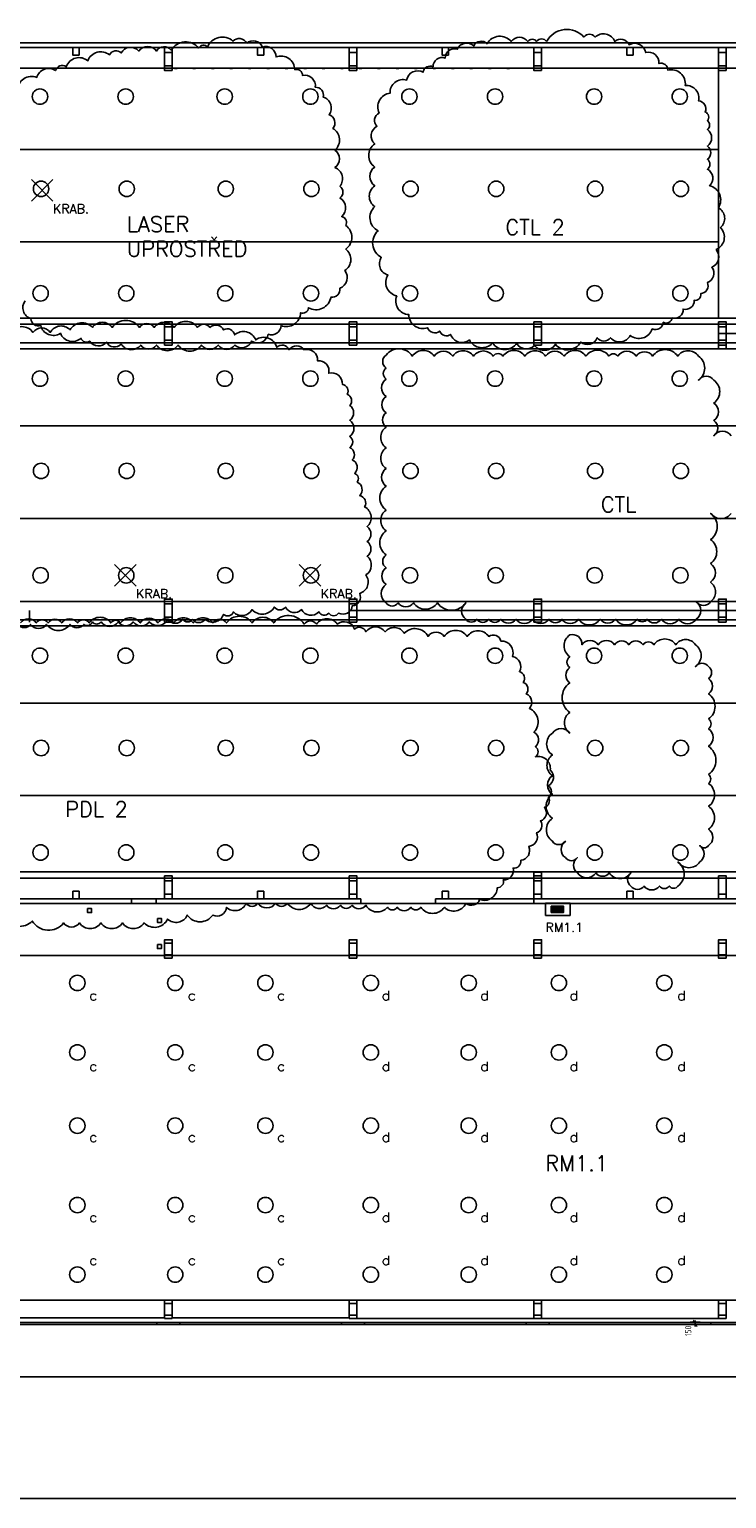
# Model space of a CAD drawing. Header units: millimetres. Extents: x -1190408159 to 361788912, y -2544212749 to 93633750.
# Tile 18 of 69: x 37670 to 82976, y 5324 to 100755. Entities that reach past the tile are written whole.
import ezdxf

# ---------------------------------------------------------------- set-up
doc = ezdxf.new("R2010")
doc.units = ezdxf.units.MM
doc.header["$PDSIZE"] = -1
doc.linetypes.add('DIVIDE', pattern=[31.75, 12.7, -6.35, 0, -6.35, 0, -6.35])
for name, color, linetype in [('4-ROZVADEC', 5, 'Continuous'), ('6-TEXT', 3, 'Continuous'), ('7-ČÍSLO-OBVODU', 3, 'Continuous'), ('A-SVĚTLA-1', 5, 'Continuous'), ('KCE_POHLED', 7, 'Continuous'), ('KOTY', 3, 'Continuous'), ('KÓTY', 7, 'Continuous'), ('LEGENDA', 3, 'Continuous'), ('NAD', 7, 'DIVIDE'), ('OA-TENKA', 7, 'Continuous'), ('OBVOD', 7, 'Continuous'), ('OTVORY', 1, 'Continuous'), ('PODLAHY', 130, 'Continuous'), ('SKELET', 6, 'Continuous'), ('STAVBA', 7, 'Continuous'), ('TECHNOLOGIE', 150, 'Continuous'), ('TEXT-OVLÁDÁNÍ', 3, 'Continuous')]:
    doc.layers.add(name, color=color, linetype=linetype)
doc.styles.add('ROMANS', font='romans.shx')
doc.styles.add('S_T_Y_L', font='geniso.shx', dxfattribs={"width": 0.8})
doc.dimstyles.new('1 - 200', dxfattribs={"dimscale": 3.2, "dimtxt": 125, "dimasz": 20, "dimexe": 100, "dimexo": 150, "dimgap": 50, "dimtad": 1, "dimdec": 0, "dimrnd": 5, "dimzin": 0, "dimdsep": 46, "dimtxsty": 'S_T_Y_L', "dimblk": 'S_T_Y_L', "dimcen": 90, "dimse1": 1, "dimse2": 1, "dimclrd": 256, "dimclre": 256, "dimclrt": 256, "dimadec": 0, "dimazin": 0, "dimtfac": 1, "dimtdec": 0, "dimtmove": 2, "dimatfit": 0, "dimldrblk": 'OPEN30', "dimfxl": 1, "dimtolj": 1, "dimlwd": -1, "dimarcsym": 0})

# ---------------------------------------------------------------- blocks, each defined once
blk = doc.blocks.new('S_T_Y_L')
at = {"color": 0}
for p, q in [((-2, -2), (0, 0)), ((0, 5), (0, -5))]:
    blk.add_line(p, q, dxfattribs=at)
blk = doc.blocks.new('*D1270')
at = {"layer": 'Defpoints', "color": 0, "linetype": 'ByBlock', "ltscale": 2, "transparency": 16777216}
for p in [(80936, 16774), (80936, 16624), (80936, 16624)]:
    blk.add_point(p, dxfattribs=at)
at = {"layer": 'KOTY', "linetype": 'ByBlock', "ltscale": 2, "transparency": 16777216}
for p, q in [((80936, 16838), (80936, 16902)), ((80936, 16774), (80936, 16624)), ((80936, 16560), (80936, 16496))]:
    blk.add_line(p, q, dxfattribs=at)
at = {"layer": 'KOTY', "linetype": 'ByBlock', "ltscale": 2, "transparency": 16777216, "xscale": 64, "yscale": 64, "zscale": 64}
for p, rotation in [((80936, 16774), 270), ((80936, 16624), 90)]:
    blk.add_blockref('S_T_Y_L', p, dxfattribs=dict(at, rotation=rotation))
at = {"layer": 'KOTY', "linetype": 'ByBlock', "ltscale": 2, "transparency": 16777216, "insert": (80477, 16216), "char_height": 400, "attachment_point": 5, "rotation": 90, "style": 'S_T_Y_L'}
blk.add_mtext('\\A1;150', dxfattribs=at)
blk = doc.blocks.new('_Open30')
at = {"color": 0, "linetype": 'ByBlock', "lineweight": -2}
for p, q in [((-1, 0.3), (0, 0)), ((0, 0), (-1, -0.3)), ((0, 0), (-1, 0))]:
    blk.add_line(p, q, dxfattribs=at)
blk = doc.blocks.new('A$C54DA26D3')
at = {"layer": '4-ROZVADEC'}
for p, q in [((386, 541), (1186, 541)), ((386, 479), (1186, 479)), ((386, 400), (1186, 400)), ((386, 331), (1186, 331)), ((386, 257), (1186, 257))]:
    blk.add_line(p, q, dxfattribs=at)
for points in [[(0, 0), (0, 800), (1600, 800), (1600, 0)], [(386, 200), (386, 600), (1186, 600), (1186, 200)]]:
    blk.add_lwpolyline(points, close=True, dxfattribs=at)

msp = doc.modelspace()

# ---------------------------------------------------------------- linework, layer by layer
at = {"color": 7, "linetype": 'ByBlock'}
for p, q in [((47100.4681, 98223.90055), (47270.4681, 98223.90055)), ((47100.4681, 98211.20055), (47100.4681, 98223.90055)), ((47100.4681, 98211.20055), (47163.4681, 98211.20055)), ((47207.4681, 98211.20055), (47270.4681, 98211.20055)), ((47270.4681, 98223.90055), (47270.4681, 98211.20055)), ((48300.4681, 98223.90055), (48470.4681, 98223.90055)), ((48300.4681, 98211.20055), (48300.4681, 98223.90055)), ((48300.4681, 98211.20055), (48363.4681, 98211.20055)), ((48407.4681, 98211.20055), (48470.4681, 98211.20055)), ((48470.4681, 98223.90055), (48470.4681, 98211.20055)), ((49500.4681, 98223.90055), (49670.4681, 98223.90055)), ((49500.4681, 98211.20055), (49500.4681, 98223.90055)), ((49500.4681, 98211.20055), (49563.4681, 98211.20055)), ((49607.4681, 98211.20055), (49670.4681, 98211.20055)), ((49670.4681, 98223.90055), (49670.4681, 98211.20055)), ((50700.4681, 98223.90055), (50870.4681, 98223.90055)), ((50700.4681, 98211.20055), (50700.4681, 98223.90055)), ((50700.4681, 98211.20055), (50763.4681, 98211.20055)), ((50807.4681, 98211.20055), (50870.4681, 98211.20055)), ((50870.4681, 98223.90055), (50870.4681, 98211.20055)), ((51900.4681, 98223.90055), (52070.4681, 98223.90055)), ((51900.4681, 98211.20055), (51900.4681, 98223.90055)), ((51900.4681, 98211.20055), (51963.4681, 98211.20055)), ((52007.4681, 98211.20055), (52070.4681, 98211.20055)), ((52070.4681, 98223.90055), (52070.4681, 98211.20055)), ((53100.4681, 98223.90055), (53270.4681, 98223.90055)), ((53100.4681, 98211.20055), (53100.4681, 98223.90055)), ((53100.4681, 98211.20055), (53163.4681, 98211.20055)), ((53207.4681, 98211.20055), (53270.4681, 98211.20055)), ((53270.4681, 98223.90055), (53270.4681, 98211.20055)), ((54300.4681, 98223.90055), (54470.4681, 98223.90055)), ((54300.4681, 98211.20055), (54300.4681, 98223.90055)), ((54300.4681, 98211.20055), (54363.4681, 98211.20055)), ((54407.4681, 98211.20055), (54470.4681, 98211.20055)), ((54470.4681, 98223.90055), (54470.4681, 98211.20055)), ((55500.4681, 98223.90055), (55670.4681, 98223.90055)), ((55500.4681, 98211.20055), (55500.4681, 98223.90055)), ((55500.4681, 98211.20055), (55563.4681, 98211.20055)), ((55607.4681, 98211.20055), (55670.4681, 98211.20055)), ((55670.4681, 98223.90055), (55670.4681, 98211.20055)), ((56700.4681, 98223.90055), (56870.4681, 98223.90055)), ((56700.4681, 98211.20055), (56700.4681, 98223.90055)), ((56700.4681, 98211.20055), (56763.4681, 98211.20055)), ((56807.4681, 98211.20055), (56870.4681, 98211.20055)), ((56870.4681, 98223.90055), (56870.4681, 98211.20055)), ((57900.4681, 98223.90055), (58070.4681, 98223.90055)), ((57900.4681, 98211.20055), (57900.4681, 98223.90055)), ((57900.4681, 98211.20055), (57963.4681, 98211.20055)), ((58007.4681, 98211.20055), (58070.4681, 98211.20055)), ((58070.4681, 98223.90055), (58070.4681, 98211.20055)), ((59100.4681, 98223.90055), (59270.4681, 98223.90055)), ((59100.4681, 98211.20055), (59100.4681, 98223.90055)), ((59100.4681, 98211.20055), (59163.4681, 98211.20055)), ((59207.4681, 98211.20055), (59270.4681, 98211.20055)), ((59270.4681, 98223.90055), (59270.4681, 98211.20055)), ((60300.4681, 98223.90055), (60470.4681, 98223.90055)), ((60300.4681, 98211.20055), (60300.4681, 98223.90055)), ((60300.4681, 98211.20055), (60363.4681, 98211.20055)), ((60407.4681, 98211.20055), (60470.4681, 98211.20055)), ((60470.4681, 98223.90055), (60470.4681, 98211.20055)), ((61500.4681, 98223.90055), (61670.4681, 98223.90055)), ((61500.4681, 98211.20055), (61500.4681, 98223.90055)), ((61500.4681, 98211.20055), (61563.4681, 98211.20055)), ((61607.4681, 98211.20055), (61670.4681, 98211.20055)), ((61670.4681, 98223.90055), (61670.4681, 98211.20055)), ((62700.4681, 98223.90055), (62870.4681, 98223.90055)), ((62700.4681, 98211.20055), (62700.4681, 98223.90055)), ((62700.4681, 98211.20055), (62763.4681, 98211.20055)), ((62807.4681, 98211.20055), (62870.4681, 98211.20055)), ((62870.4681, 98223.90055), (62870.4681, 98211.20055)), ((63900.4681, 98223.90055), (64070.4681, 98223.90055)), ((63900.4681, 98211.20055), (63900.4681, 98223.90055)), ((63900.4681, 98211.20055), (63963.4681, 98211.20055)), ((64007.4681, 98211.20055), (64070.4681, 98211.20055)), ((64070.4681, 98223.90055), (64070.4681, 98211.20055)), ((65100.4681, 98223.90055), (65270.4681, 98223.90055)), ((65100.4681, 98211.20055), (65100.4681, 98223.90055)), ((65100.4681, 98211.20055), (65163.4681, 98211.20055)), ((65207.4681, 98211.20055), (65270.4681, 98211.20055)), ((65270.4681, 98223.90055), (65270.4681, 98211.20055)), ((66300.4681, 98223.90055), (66470.4681, 98223.90055)), ((66300.4681, 98211.20055), (66300.4681, 98223.90055)), ((66300.4681, 98211.20055), (66363.4681, 98211.20055)), ((66407.4681, 98211.20055), (66470.4681, 98211.20055)), ((66470.4681, 98223.90055), (66470.4681, 98211.20055)), ((67500.4681, 98223.90055), (67670.4681, 98223.90055)), ((67500.4681, 98211.20055), (67500.4681, 98223.90055)), ((67500.4681, 98211.20055), (67563.4681, 98211.20055))]:
    msp.add_line(p, q, dxfattribs=at)
at = {"color": 0, "linetype": 'ByBlock'}
for p, q in [((67607.4681, 98211.20055), (67670.4681, 98211.20055)), ((67670.4681, 98223.90055), (67670.4681, 98211.20055)), ((68700.4681, 98223.90055), (68870.4681, 98223.90055)), ((68700.4681, 98211.20055), (68700.4681, 98223.90055)), ((68700.4681, 98211.20055), (68763.4681, 98211.20055)), ((68807.4681, 98211.20055), (68870.4681, 98211.20055)), ((68870.4681, 98223.90055), (68870.4681, 98211.20055))]:
    msp.add_line(p, q, dxfattribs=at)
at = {"color": 7, "linetype": 'ByBlock'}
for centre, start, end in [((47163.4681, 98193.20055), 0, 90), ((47207.4681, 98193.20055), 90, 180), ((48363.4681, 98193.20055), 0, 90), ((48407.4681, 98193.20055), 90, 180), ((49563.4681, 98193.20055), 0, 90), ((49607.4681, 98193.20055), 90, 180), ((50763.4681, 98193.20055), 0, 90), ((50807.4681, 98193.20055), 90, 180), ((51963.4681, 98193.20055), 0, 90), ((52007.4681, 98193.20055), 90, 180), ((53163.4681, 98193.20055), 0, 90), ((54363.4681, 98193.20055), 0, 90), ((54407.4681, 98193.20055), 90, 180), ((55563.4681, 98193.20055), 0, 90), ((55607.4681, 98193.20055), 90, 180), ((56763.4681, 98193.20055), 0, 90), ((56807.4681, 98193.20055), 90, 180), ((57963.4681, 98193.20055), 0, 90), ((58007.4681, 98193.20055), 90, 180), ((59163.4681, 98193.20055), 0, 90), ((59207.4681, 98193.20055), 90, 180), ((60363.4681, 98193.20055), 0, 90), ((60407.4681, 98193.20055), 90, 180), ((61563.4681, 98193.20055), 0, 90), ((61607.4681, 98193.20055), 90, 180), ((62763.4681, 98193.20055), 0, 90), ((62807.4681, 98193.20055), 90, 180), ((63963.4681, 98193.20055), 0, 90), ((64007.4681, 98193.20055), 90, 180), ((65163.4681, 98193.20055), 0, 90), ((65207.4681, 98193.20055), 90, 180), ((66363.4681, 98193.20055), 0, 90), ((66407.4681, 98193.20055), 90, 180)]:
    msp.add_arc(centre, 18, start, end, dxfattribs=at)
at = {"color": 0, "linetype": 'ByBlock'}
for centre, start, end in [((67563.4681, 98193.20055), 0, 90), ((67607.4681, 98193.20055), 90, 180), ((68763.4681, 98193.20055), 0, 90), ((68807.4681, 98193.20055), 90, 180)]:
    msp.add_arc(centre, 18, start, end, dxfattribs=at)
at = {"layer": '6-TEXT'}
for p, q in [((37800, 91000), (39200, 89600)), ((39200, 91000), (37800, 89600)), ((43200, 66000), (44600, 64600)), ((44600, 66000), (43200, 64600)), ((55200, 66000), (56600, 64600)), ((56600, 66000), (55200, 64600))]:
    msp.add_line(p, q, dxfattribs=at)
at = {"layer": '7-ČÍSLO-OBVODU'}
for points in [[(37391.7046, 83115.81036, 0.52056705), (37773.99847, 81969.82177, 0.52056705), (38411.11508, 81524.19279, 0.52056705), (39685.34831, 81014.84034, 0.52056705), (41023.37684, 80696.49505, 0.52056705), (41596.81763, 80505.5423, 0.52056705), (42679.90393, 80441.87325, 0.52056705), (43635.51912, 80314.53513, 0.52056705), (44909.87182, 80250.86608, 0.52056705), (45929.16283, 80250.86608, 0.52056705), (47330.86717, 80250.86608, 0.52056705), (48860.04263, 80250.86608, 0.52056705), (49943.12893, 80250.86608, 0.52056705), (51026.21523, 80250.86608, 0.52056705), (52109.30153, 80505.5423, 0.52056705), (53192.38783, 80951.17128, 0.52056705), (54020.65138, 81524.19279, 0.52056705), (55294.88461, 82351.8361, 0.52056705), (55804.64958, 82670.12697, 0.52056705), (57270.02975, 83370.43217, 0.52056705), (57843.47054, 83943.45368, 0.52056705), (58161.96912, 85089.38786, 0.52056705), (58225.64494, 86490.05269, 0.52056705), (58225.64494, 88018.00121, 0.52056705), (57970.82218, 88590.9683, 0.52056705), (57843.47054, 89800.62595, 0.52056705), (57843.47054, 90564.60021, 0.52056705), (57524.8525, 91774.25787, 0.52056705), (57524.8525, 92920.19205, 0.52056705), (57397.50086, 94320.85687, 0.52056705), (57142.55864, 95212.16924, 0.52056705), (56760.26477, 96358.10342, 0.52056705), (56250.61927, 96994.79399, 0.52056705), (55422.35572, 97758.76825, 0.52056705), (54912.71021, 98140.72817, 0.52056705), (53702.1528, 98968.37149, 0.52056705), (52810.09397, 99605.06205, 0.52056705), (51790.80295, 99859.68386, 0.52056705), (50898.74412, 99987.02197, 0.52056705), (49242.21702, 99605.06205, 0.52056705), (48668.8957, 99541.39299, 0.52056705), (46884.89749, 99414.05488, 0.52056705), (45929.16283, 99350.38583, 0.52056705), (44782.40071, 99350.38583, 0.52056705), (43635.51912, 99223.04771, 0.52056705), (42871.05086, 99095.7096, 0.52056705), (41469.34652, 98713.74968, 0.52056705), (40067.64218, 98331.73534, 0.52056705), (39366.84974, 98077.05911, 0.52056705), (38156.29233, 97631.43014, 0.52056705), (36882.0591, 96803.78682, 0.52056705)], [(36940.11998, 62109.75609, 0.52056705), (37744.25123, 62109.75609, 0.52056705), (38789.46654, 62109.75609, 0.52056705), (40317.20839, 62109.75609, 0.52056705), (41201.74082, 62109.75609, 0.52056705), (41764.66853, 62270.45244, 0.52056705), (42327.47678, 62270.45244, 0.52056705), (43453.21274, 62270.45244, 0.52056705), (44418.02687, 62270.45244, 0.52056705), (45463.36165, 62270.45244, 0.52056705), (46669.49879, 62431.14878, 0.52056705), (47634.4324, 62431.14878, 0.52056705), (48277.64182, 62431.14878, 0.52056705), (49081.77307, 62431.14878, 0.52056705), (50287.91021, 62752.54147, 0.52056705), (50931.11963, 62913.23782, 0.52056705), (52137.25677, 63073.93416, 0.52056705), (53584.59744, 63234.63051, 0.52056705), (54308.32751, 63234.63051, 0.52056705), (55353.54282, 63073.93416, 0.52056705), (56479.27878, 62913.23782, 0.52056705), (57122.60768, 62832.86244, 0.52056705), (57765.8171, 62832.86244, 0.52056705), (58650.34953, 63314.95147, 0.52056705), (59132.75659, 64118.4332, 0.52056705), (59534.76248, 65323.68299, 0.52056705), (59615.28313, 66528.87837, 0.52056705), (59615.28313, 67493.11086, 0.52056705), (59615.28313, 68457.28893, 0.52056705), (59454.36131, 69742.85969, 0.52056705), (59132.75659, 70465.96604, 0.52056705), (58971.95424, 71349.82314, 0.52056705), (58811.15188, 71912.23314, 0.52056705), (58650.34953, 72796.09025, 0.52056705), (58489.54717, 73599.57198, 0.52056705), (58489.54717, 74322.67832, 0.52056705), (58489.54717, 75367.23177, 0.52056705), (58489.54717, 76331.40984, 0.52056705), (58328.74481, 77054.57061, 0.52056705), (58007.02063, 77697.35599, 0.52056705), (57122.60768, 78420.46233, 0.52056705), (56398.87761, 79223.94406, 0.52056705), (55514.46465, 79947.10482, 0.52056705), (54549.53104, 79947.10482, 0.52056705), (53745.3998, 80107.80116, 0.52056705), (52378.4603, 80589.8902, 0.52056705), (51011.52081, 80911.28289, 0.52056705), (50287.91021, 81232.67558, 0.52056705), (49403.37778, 81393.37192, 0.52056705), (48599.24653, 81393.37192, 0.52056705), (47071.50468, 81393.37192, 0.52056705), (45784.96637, 81393.37192, 0.52056705), (44820.15223, 81393.37192, 0.52056705), (43051.08738, 81393.37192, 0.52056705), (41764.66853, 81393.37192, 0.52056705), (40317.20839, 81232.67558, 0.52056705), (39030.78954, 81071.97923, 0.52056705), (37905.05358, 81071.97923, 0.52056705), (36457.71291, 81071.97923, 0.52056705)], [(83277.74369, 74355.40964, 0.52056705), (82142.2694, 74355.40964, 0.52056705), (82142.2694, 75348.37681, 0.52056705), (82142.2694, 76483.21119, 0.52056705), (82142.2694, 77972.66195, 0.52056705), (81148.59451, 77972.66195, 0.52056705), (81148.59451, 79532.99464, 0.52056705), (79800.09738, 79532.99464, 0.52056705), (78167.78565, 79532.99464, 0.52056705), (77103.10314, 79532.99464, 0.52056705), (75896.62124, 79532.99464, 0.52056705), (75328.77618, 79532.99464, 0.52056705), (73838.47966, 79532.99464, 0.52056705), (72418.97493, 79532.99464, 0.52056705), (71212.2772, 79532.99464, 0.52056705), (69863.78008, 79532.99464, 0.52056705), (68444.49117, 79532.99464, 0.52056705), (67805.6385, 79532.99464, 0.52056705), (66528.14899, 79532.99464, 0.52056705), (65179.65187, 79532.99464, 0.52056705), (63973.16997, 79532.99464, 0.52056705), (62553.66523, 79532.99464, 0.52056705), (60850.34589, 79603.87659, 0.52056705), (60850.34589, 78752.77663, 0.52056705), (60850.34589, 78043.54389, 0.52056705), (60850.34589, 76908.70951, 0.52056705), (60850.34589, 75844.86039, 0.52056705), (60850.34589, 74922.77517, 0.52056705), (60850.34589, 73575.19162, 0.52056705), (60850.34589, 72227.60808, 0.52056705), (60850.34589, 71092.7737, 0.52056705), (60850.34589, 69532.441, 0.52056705), (60850.34589, 68184.85746, 0.52056705), (60850.34589, 66624.52476, 0.52056705), (60850.34589, 65773.4248, 0.52056705), (60850.34589, 64709.47236, 0.52056705), (60850.34589, 63503.75604, 0.52056705), (61630.99795, 63503.75604, 0.52056705), (62624.67285, 63503.75604, 0.52056705), (64185.97697, 63503.75604, 0.52056705), (66031.31154, 63503.75604, 0.52056705), (66031.31154, 62439.90692, 0.52056705), (66740.95599, 62439.90692, 0.52056705), (67521.82389, 62439.90692, 0.52056705), (68302.47595, 62439.90692, 0.52056705), (69296.15085, 62439.90692, 0.52056705), (70360.61753, 62439.90692, 0.52056705), (71425.30003, 62439.90692, 0.52056705), (72276.95971, 62439.90692, 0.52056705), (73341.64221, 62439.90692, 0.52056705), (74760.93112, 62439.90692, 0.52056705), (75754.60602, 62439.90692, 0.52056705), (77174.11075, 62439.90692, 0.52056705), (77812.96342, 62439.90692, 0.52056705), (78735.6307, 62439.90692, 0.52056705), (79871.10499, 62439.90692, 0.52056705), (81006.57928, 62439.90692, 0.52056705), (81006.57928, 63574.63798, 0.52056705), (81929.24657, 63574.63798, 0.52056705), (81929.24657, 64851.33958, 0.52056705), (81929.24657, 66057.05591, 0.52056705), (81929.24657, 67617.49193, 0.52056705), (81929.24657, 69319.69184, 0.52056705), (83277.74369, 69319.69184, 0.52056705)], [(36073.50758, 43094.96516, 0.52056705), (37858.58098, 42840.12568, 0.52056705), (39898.59661, 42712.73315, 0.52056705), (40918.60442, 42712.73315, 0.52056705), (42321.14503, 42712.73315, 0.52056705), (43723.68564, 42712.73315, 0.52056705), (45126.22625, 42712.73315, 0.52056705), (46656.23797, 42967.51822, 0.52056705), (47931.30747, 43222.3577, 0.52056705), (49588.7903, 43222.3577, 0.52056705), (50481.32701, 43731.98224, 0.52056705), (51756.39651, 43986.82172, 0.52056705), (52521.34263, 43986.82172, 0.52056705), (53668.94102, 43986.82172, 0.52056705), (54433.88715, 43986.82172, 0.52056705), (55963.89887, 43986.82172, 0.52056705), (56983.90668, 43859.37477, 0.52056705), (57876.44339, 43859.37477, 0.52056705), (58641.50898, 43859.37477, 0.52056705), (59534.04568, 43859.37477, 0.52056705), (60936.58629, 43731.98224, 0.52056705), (61574.06131, 43731.98224, 0.52056705), (62466.59801, 43731.98224, 0.52056705), (63104.07303, 43731.98224, 0.52056705), (64634.08475, 43731.98224, 0.52056705), (66036.62536, 43986.82172, 0.52056705), (66929.16206, 44241.60678, 0.52056705), (68076.64099, 45006.0708, 0.52056705), (68459.17378, 45515.69534, 0.52056705), (69096.6488, 46280.15936, 0.52056705), (69606.65271, 46789.78391, 0.52056705), (70116.65661, 47681.64046, 0.52056705), (70626.77999, 48573.49701, 0.52056705), (70881.72221, 49337.90662, 0.52056705), (71136.78389, 50229.76317, 0.52056705), (71391.72611, 50866.83466, 0.52056705), (71391.72611, 51631.24426, 0.52056705), (71519.19722, 52650.54776, 0.52056705), (70556.05562, 53511.76698, 0.52056705), (70556.05562, 54158.85139, 0.52056705), (70456.42028, 55104.63617, 0.52056705), (70157.51427, 56647.7129, 0.52056705), (69958.24359, 57593.44327, 0.52056705), (69758.97292, 58340.1126, 0.52056705), (69510.00404, 59036.98947, 0.52056705), (69061.64502, 60032.51231, 0.52056705), (68314.37998, 61028.03515, 0.52056705), (67517.41674, 61326.68111, 0.52056705), (66122.64148, 61326.68111, 0.52056705), (64618.43459, 61328.09598, 0.52056705), (63572.38301, 61328.09598, 0.52056705), (62028.15474, 61527.21143, 0.52056705), (60782.83248, 61626.79637, 0.52056705), (59537.39075, 61626.79637, 0.52056705), (58795.02386, 61806.64785, 0.52056705), (57679.32311, 62125.15638, 0.52056705), (56324.44977, 62125.15638, 0.52056705), (55527.606, 62125.15638, 0.52056705), (53545.17339, 62205.47735, 0.52056705), (52142.63278, 62205.47735, 0.52056705), (50485.14995, 62205.47735, 0.52056705), (49592.61324, 62205.47735, 0.52056705), (48317.54374, 62205.47735, 0.52056705), (47042.47424, 62205.47735, 0.52056705), (46022.46643, 62205.47735, 0.52056705), (44874.98751, 62205.47735, 0.52056705), (43599.91801, 62205.47735, 0.52056705), (42962.44299, 62205.47735, 0.52056705), (41559.90238, 62205.47735, 0.52056705), (40794.95625, 62205.47735, 0.52056705), (39774.82897, 62205.47735, 0.52056705), (38882.41174, 62205.47735, 0.52056705), (38117.34614, 62205.47735, 0.52056705), (37097.33833, 62205.47735, 0.52056705)]]:
    msp.add_lwpolyline(points, format="xyb", dxfattribs=at)
for points in [[(71274.52915, 99968.08451, 0.52056705), (70630.36399, 99968.08451, 0.52056705), (70057.75946, 99968.08451, 0.52056705), (68984.11104, 99968.08451, 0.52056705), (67409.41873, 99825.07401, 0.52056705), (66550.57167, 99682.0091, 0.52056705), (65476.92325, 99467.43894, 0.52056705), (64689.63683, 98895.28812, 0.52056705), (63902.23094, 98323.08288, 0.52056705), (63258.06578, 97965.50222, 0.52056705), (62184.41736, 97464.80223, 0.52056705), (61110.8884, 96606.576, 0.52056705), (60395.04314, 95319.15503, 0.52056705), (60251.92188, 94460.9288, 0.52056705), (60108.80061, 93316.57274, 0.52056705), (60108.80061, 91814.5816, 0.52056705), (60108.80061, 90598.72029, 0.52056705), (60108.80061, 89239.79407, 0.52056705), (60323.48251, 87666.29769, 0.52056705), (60538.28387, 85949.79081, 0.52056705), (60967.64767, 84805.43475, 0.52056705), (61540.2522, 83446.50853, 0.52056705), (62327.65809, 82230.64723, 0.52056705), (63544.42777, 81372.36658, 0.52056705), (64331.7142, 81157.79641, 0.52056705), (65047.43999, 80943.28067, 0.52056705), (66264.20967, 80585.64559, 0.52056705), (67767.34136, 80371.07543, 0.52056705), (69342.03367, 80371.07543, 0.52056705), (70487.12326, 80228.01052, 0.52056705), (71847.13368, 80299.57018, 0.52056705), (73493.38662, 80442.58068, 0.52056705), (74566.91558, 80728.71051, 0.52056705), (75425.8821, 80728.71051, 0.52056705), (76714.21242, 80871.721, 0.52056705), (78145.664, 81300.86133, 0.52056705), (78861.50926, 81730.00165, 0.52056705), (79434.11379, 82016.07706, 0.52056705), (80149.83958, 82588.2823, 0.52056705), (80865.56537, 83160.43312, 0.52056705), (81295.04863, 83589.57345, 0.52056705), (81724.41243, 84304.78918, 0.52056705), (82010.77443, 85306.08033, 0.52056705), (82297.01696, 86450.43638, 0.52056705), (82583.37895, 87880.86785, 0.52056705), (82440.25769, 89168.28883, 0.52056705), (81867.65316, 90598.72029, 0.52056705), (81724.41243, 91671.57111, 0.52056705), (81724.41243, 92315.22717, 0.52056705), (81724.41243, 93173.50782, 0.52056705), (81724.41243, 94246.35863, 0.52056705), (81724.41243, 94818.50945, 0.52056705), (81581.29116, 95390.71469, 0.52056705), (81151.92737, 96105.93043, 0.52056705), (80292.96085, 97107.22157, 0.52056705), (79147.75179, 98108.51272, 0.52056705), (78575.14727, 98537.65304, 0.52056705), (77716.30021, 99252.86877, 0.52056705), (76642.65179, 99753.51435, 0.52056705), (75712.12463, 99968.08451, 0.52056705), (74423.79431, 100254.15992, 0.52056705), (73708.06852, 100254.15992, 0.52056705)], [(72787.39436, 61427.61771, 0.52056705), (72787.39436, 60009.15222, 0.52056705), (72787.39436, 59299.91948, 0.52056705), (72787.39436, 58306.95231, 0.52056705), (72787.39436, 56391.89991, 0.52056705), (72787.39436, 55044.31637, 0.52056705), (71651.70424, 55044.31637, 0.52056705), (71651.70424, 53625.85089, 0.52056705), (71651.70424, 52278.26735, 0.52056705), (71651.70424, 51072.44769, 0.52056705), (71651.70424, 49512.11499, 0.52056705), (71651.70424, 48022.66424, 0.52056705), (72503.36391, 48022.66424, 0.52056705), (72503.36391, 46958.81513, 0.52056705), (73284.23181, 46958.81513, 0.52056705), (73284.23181, 45965.84796, 0.52056705), (74490.71371, 45965.84796, 0.52056705), (75342.37338, 45965.84796, 0.52056705), (76761.87811, 45965.84796, 0.52056705), (76761.87811, 45114.748, 0.52056705), (77613.53779, 45114.748, 0.52056705), (78607.21268, 45114.748, 0.52056705), (79245.84953, 45114.748, 0.52056705), (79813.69459, 45114.748, 0.52056705), (79813.69459, 46675.0807, 0.52056705), (81233.19932, 46675.0807, 0.52056705), (81233.19932, 47738.92981, 0.52056705), (81801.04438, 47738.92981, 0.52056705), (81801.04438, 48802.88225, 0.52056705), (81801.04438, 50292.33301, 0.52056705), (81801.04438, 51781.78376, 0.52056705), (81801.04438, 52349.14929, 0.52056705), (81801.04438, 54193.21642, 0.52056705), (81801.04438, 55328.0508, 0.52056705), (81801.04438, 55966.4016, 0.52056705), (81801.04438, 57597.61624, 0.52056705), (81801.04438, 58590.58341, 0.52056705), (81801.04438, 59370.80142, 0.52056705), (80949.16887, 59370.80142, 0.52056705), (80949.16887, 60789.26691, 0.52056705), (79671.67936, 60789.26691, 0.52056705), (78252.17463, 60789.26691, 0.52056705), (77542.53018, 60789.26691, 0.52056705), (76619.86289, 60789.26691, 0.52056705), (75697.19561, 60789.26691, 0.52056705), (74632.72893, 60789.26691, 0.52056705), (73568.04642, 60789.26691, 0.52056705)]]:
    msp.add_lwpolyline(points, format="xyb", close=True, dxfattribs=at)
at = {"layer": 'A-SVĚTLA-1'}
for centre in [(38359.89251, 96390.04502), (38359.89251, 96390.04502), (43927.07223, 96390.04502), (50361.46199, 96390.04502), (50361.46199, 96390.04502), (55928.64171, 96390.04502), (62363.03147, 96390.04502), (62363.03147, 96390.04502), (67930.21118, 96390.04502), (74364.60094, 96390.04502), (74364.60094, 96390.04502), (79931.78066, 96390.04502), (38429.74462, 90397.66865), (38429.74462, 90397.66865), (43996.92434, 90397.66865), (50431.3141, 90397.66865), (50431.3141, 90397.66865), (55998.49382, 90397.66865), (62432.88357, 90397.66865), (62432.88357, 90397.66865), (68000.06329, 90397.66865), (74434.45305, 90397.66865), (74434.45305, 90397.66865), (80001.63277, 90397.66865), (38399.42725, 83611.80258), (43966.60697, 83611.80258), (50400.99673, 83611.80258), (50400.99673, 83611.80258), (55968.17645, 83611.80258), (62402.5662, 83611.80258), (62402.5662, 83611.80258), (67969.74592, 83611.80258), (74404.13568, 83611.80258), (74404.13568, 83611.80258), (79971.3154, 83611.80258), (38359.89251, 78070.04502), (38359.89251, 78070.04502), (43927.07223, 78070.04502), (50361.46199, 78070.04502), (50361.46199, 78070.04502), (55928.64171, 78070.04502), (62363.03147, 78070.04502), (62363.03147, 78070.04502), (67930.21118, 78070.04502), (74364.60094, 78070.04502), (74364.60094, 78070.04502), (79931.78066, 78070.04502), (38429.74462, 72077.66865), (38429.74462, 72077.66865), (43996.92434, 72077.66865), (50431.3141, 72077.66865), (50431.3141, 72077.66865), (55998.49382, 72077.66865), (62432.88357, 72077.66865), (62432.88357, 72077.66865), (68000.06329, 72077.66865), (74434.45305, 72077.66865), (74434.45305, 72077.66865), (80001.63277, 72077.66865), (38399.42725, 65291.80258), (43966.60697, 65291.80258), (50400.99673, 65291.80258), (50400.99673, 65291.80258), (55968.17645, 65291.80258), (62402.5662, 65291.80258), (62402.5662, 65291.80258), (67969.74592, 65291.80258), (74404.13568, 65291.80258), (74404.13568, 65291.80258), (79971.3154, 65291.80258), (38359.89251, 60070.04502), (38359.89251, 60070.04502), (43927.07223, 60070.04502), (50361.46199, 60070.04502), (50361.46199, 60070.04502), (55928.64171, 60070.04502), (62363.03147, 60070.04502), (62363.03147, 60070.04502), (67930.21118, 60070.04502), (74364.60094, 60070.04502), (74364.60094, 60070.04502), (79931.78066, 60070.04502), (38429.74462, 54077.66865), (38429.74462, 54077.66865), (43996.92434, 54077.66865), (50431.3141, 54077.66865), (50431.3141, 54077.66865), (55998.49382, 54077.66865), (62432.88357, 54077.66865), (62432.88357, 54077.66865), (68000.06329, 54077.66865), (74434.45305, 54077.66865), (74434.45305, 54077.66865), (80001.63277, 54077.66865), (38399.42725, 47291.80258), (38399.42725, 47291.80258), (43966.60697, 47291.80258), (50400.99673, 47291.80258), (50400.99673, 47291.80258), (55968.17645, 47291.80258), (62402.5662, 47291.80258), (62402.5662, 47291.80258), (67969.74592, 47291.80258), (74404.13568, 47291.80258), (74404.13568, 47291.80258), (79971.3154, 47291.80258), (40788.50262, 38820.07876), (40788.50262, 38820.07876), (40788.50262, 38820.07876), (47147.26553, 38820.07876), (53007.18, 38820.07876), (59858.57241, 38820.07876), (59858.57241, 38820.07876), (59858.57241, 38820.07876), (66217.33532, 38820.07876), (72077.24979, 38820.07876), (78928.6422, 38820.07876), (78928.6422, 38820.07876), (78928.6422, 38820.07876), (40788.50262, 34305.13055), (40788.50262, 34305.13055), (47147.26553, 34305.13055), (53007.18, 34305.13055), (59858.57241, 34305.13055), (59858.57241, 34305.13055), (66217.33532, 34305.13055), (72077.24979, 34305.13055), (78928.6422, 34305.13055), (78928.6422, 34305.13055), (40788.50262, 29546.19349), (40788.50262, 29546.19349), (47147.26553, 29546.19349), (53007.18, 29546.19349), (59858.57241, 29546.19349), (59858.57241, 29546.19349), (66217.33532, 29546.19349), (72077.24979, 29546.19349), (78928.6422, 29546.19349), (78928.6422, 29546.19349), (40788.50262, 24390.97339), (40788.50262, 24390.97339), (47147.26553, 24390.97339), (53007.18, 24390.97339), (59858.57241, 24390.97339), (59858.57241, 24390.97339), (66217.33532, 24390.97339), (72077.24979, 24390.97339), (78928.6422, 24390.97339), (78928.6422, 24390.97339), (40788.50262, 19876.02518), (40788.50262, 19876.02518), (47147.26553, 19876.02518), (53007.18, 19876.02518), (59858.57241, 19876.02518), (59858.57241, 19876.02518), (66217.33532, 19876.02518), (72077.24979, 19876.02518), (78928.6422, 19876.02518), (78928.6422, 19876.02518)]:
    msp.add_circle(centre, 500, dxfattribs=at)
at = {"layer": 'KCE_POHLED', "linetype": 'ByBlock'}
for p, q in [((10151.37506, 99873.90055), (166351.37506, 99873.90055)), ((34951.37506, 17073.90055), (46451.37506, 17073.90055)), ((46951.37506, 17073.90055), (58451.37506, 17073.90055)), ((58951.37506, 17023.90055), (70451.37506, 17023.90055)), ((58951.37506, 17023.90055), (70451.37506, 17023.90055)), ((70951.37506, 17023.90055), (82451.37506, 17023.90055)), ((70951.37506, 17023.90055), (82451.37506, 17023.90055))]:
    msp.add_line(p, q, dxfattribs=at)
at = {"layer": 'KÓTY', "color": 6, "linetype": 'ByBlock', "ltscale": 2}
for p, q in [((70451.37506, 45773.90055), (70451.37506, 46023.90055)), ((70451.37506, 46023.90055), (70951.37506, 46023.90055)), ((70951.37506, 46023.90055), (70951.37506, 45773.90055))]:
    msp.add_line(p, q, dxfattribs=at)
at = {"layer": 'KÓTY', "color": 1, "linetype": 'ByBlock', "ltscale": 2}
msp.add_line((4051.37506, 13223.90055), (162659.70548, 13223.90055), dxfattribs=at)
at = {"layer": 'KÓTY', "color": 0, "linetype": 'ByBlock', "ltscale": 2}
msp.add_line((4051.37506, 5323.90055), (188713.36955, 5323.90055), dxfattribs=at)
at = {"layer": 'NAD', "linetype": 'ByBlock'}
msp.add_line((82451.37506, 82002.6671), (82451.37506, 98073.90055), dxfattribs=at)
at = {"layer": 'OA-TENKA', "linetype": 'ByBlock', "ltscale": 75}
for p, q in [((10451.37506, 98233.90055), (143501.37506, 98233.90055)), ((16501.37506, 92958.12857), (82451.37506, 92958.12857)), ((16501.37506, 86958.12857), (82451.37506, 86958.12857)), ((10451.37506, 82002.6671), (143501.37506, 82002.6671)), ((10451.37506, 81602.6671), (143501.37506, 81602.6671)), ((10451.37506, 80401.88001), (155501.37506, 80401.88001)), ((10451.37506, 80003.90055), (155501.37506, 80003.90055)), ((16501.37506, 74993.90055), (149501.37506, 74993.90055)), ((16501.37506, 68993.90055), (149501.37506, 68993.90055)), ((10451.37506, 63591.35684), (155501.37506, 63591.35684)), ((10451.37506, 62414.18463), (155501.37506, 62414.18463)), ((10451.37506, 62014.18463), (155501.37506, 62014.18463)), ((16501.37506, 56993.90055), (149501.37506, 56993.90055)), ((16501.37506, 50993.90055), (149501.37506, 50993.90055)), ((12524.5161, 46029.16157), (155501.37506, 46029.16157)), ((12524.5161, 45629.16157), (155501.37506, 45629.16157)), ((4451.37506, 40599.29047), (143501.37506, 40599.29047)), ((4451.37506, 18207.81609), (143501.37506, 18207.81609))]:
    msp.add_line(p, q, dxfattribs=at)
at = {"layer": 'OA-TENKA', "linetype": 'ByBlock', "ltscale": 2}
msp.add_line((37670.4681, 62253.90055), (37670.4681, 63003.90055), dxfattribs=at)
at = {"layer": 'OA-TENKA', "linetype": 'ByBlock', "ltscale": 50}
for p, q in [((44311.37506, 44273.90055), (45911.37506, 44273.90055)), ((44311.37506, 43973.90055), (45911.37506, 43973.90055)), ((64051.37506, 43973.90055), (59211.37506, 43973.90055)), ((64901.37506, 44273.90055), (70451.37506, 44273.90055)), ((64901.37506, 43973.90055), (70451.37506, 43973.90055))]:
    msp.add_line(p, q, dxfattribs=at)
at = {"layer": 'OBVOD', "linetype": 'ByBlock'}
for p, q in [((10951.37506, 99573.90055), (143001.37506, 99573.90055)), ((22131.37506, 43973.90055), (44311.37506, 43973.90055)), ((22431.37506, 43973.90055), (44311.37506, 43973.90055)), ((22951.37506, 44273.90055), (44311.37506, 44273.90055)), ((44311.37506, 44273.90055), (44311.37506, 43973.90055)), ((45911.37506, 44273.90055), (45911.37506, 43973.90055)), ((45911.37506, 44273.90055), (59211.37506, 44273.90055)), ((45911.37506, 43973.90055), (59211.37506, 43973.90055)), ((45911.37506, 43973.90055), (46701.37506, 43973.90055)), ((59211.37506, 44273.90055), (59211.37506, 43973.90055)), ((64051.37506, 44273.90055), (64051.37506, 43973.90055)), ((64051.37506, 44273.90055), (64901.37506, 44273.90055)), ((64051.37506, 44273.90055), (64051.37506, 43973.90055)), ((64051.37506, 44273.90055), (64901.37506, 44273.90055)), ((64051.37506, 43973.90055), (64901.37506, 43973.90055)), ((64051.37506, 43973.90055), (64901.37506, 43973.90055)), ((70451.37506, 44273.90055), (70451.37506, 43973.90055)), ((70451.37506, 44273.90055), (113806.37506, 44273.90055)), ((70451.37506, 43973.90055), (118646.37506, 43973.90055)), ((45951.37506, 16773.90055), (45951.37506, 16623.90055)), ((47451.37506, 16773.90055), (45951.37506, 16773.90055)), ((45951.37506, 16623.90055), (47451.37506, 16623.90055)), ((47451.37506, 16773.90055), (47451.37506, 16623.90055)), ((57951.37506, 16773.90055), (57951.37506, 16623.90055)), ((59451.37506, 16773.90055), (57951.37506, 16773.90055)), ((57951.37506, 16623.90055), (59451.37506, 16623.90055)), ((59451.37506, 16773.90055), (59451.37506, 16623.90055)), ((69951.37506, 16773.90055), (69951.37506, 16623.90055)), ((71451.37506, 16773.90055), (69951.37506, 16773.90055)), ((69951.37506, 16623.90055), (71451.37506, 16623.90055)), ((71451.37506, 16773.90055), (71451.37506, 16623.90055)), ((81951.37506, 16773.90055), (81951.37506, 16623.90055)), ((84001.37506, 16773.90055), (81951.37506, 16773.90055)), ((81951.37506, 16623.90055), (84001.37506, 16623.90055))]:
    msp.add_line(p, q, dxfattribs=at)
at = {"layer": 'OTVORY', "linetype": 'ByBlock'}
for p, q in [((35451.37506, 16773.90055), (45951.37506, 16773.90055)), ((45951.37506, 16623.90055), (35451.37506, 16623.90055)), ((47451.37506, 16773.90055), (57951.37506, 16773.90055)), ((57951.37506, 16623.90055), (47451.37506, 16623.90055)), ((59451.37506, 16773.90055), (69951.37506, 16773.90055)), ((69951.37506, 16623.90055), (59451.37506, 16623.90055)), ((71451.37506, 16773.90055), (81951.37506, 16773.90055)), ((81951.37506, 16623.90055), (71451.37506, 16623.90055))]:
    msp.add_line(p, q, dxfattribs=at)
at = {"layer": 'PODLAHY', "color": 4, "linetype": 'ByBlock', "ltscale": 2}
for p, q in [((64901.37506, 63003.90055), (58951.37506, 63003.90055)), ((58951.37506, 63003.90055), (58951.37506, 62253.90055)), ((58951.37506, 62253.90055), (58451.37506, 62253.90055))]:
    msp.add_line(p, q, dxfattribs=at)
msp.add_lwpolyline([(82451.37506, 80253.90055), (82451.37506, 80003.90055), (82951.37506, 80003.90055), (82951.37506, 80253.90055)], dxfattribs=at)
at = {"layer": 'SKELET', "linetype": 'ByBlock', "ltscale": 2}
for p, q in [((46451.37506, 99253.90055), (46951.37506, 99253.90055)), ((46451.37506, 99253.90055), (46951.37506, 99253.90055)), ((58451.37506, 99253.90055), (58951.37506, 99253.90055)), ((58451.37506, 99253.90055), (58951.37506, 99253.90055)), ((46451.37506, 98393.90055), (46951.37506, 98393.90055)), ((58451.37506, 98393.90055), (58951.37506, 98393.90055)), ((58451.37506, 98393.90055), (58951.37506, 98393.90055)), ((46451.37506, 81433.90055), (46951.37506, 81433.90055)), ((58451.37506, 81433.90055), (58951.37506, 81433.90055)), ((82451.37506, 81433.90055), (82951.37506, 81433.90055)), ((46451.37506, 80573.90055), (46951.37506, 80573.90055)), ((58451.37506, 80573.90055), (58951.37506, 80573.90055)), ((82451.37506, 80573.90055), (82951.37506, 80573.90055)), ((46451.37506, 63433.90055), (46951.37506, 63433.90055)), ((58451.37506, 63433.90055), (58951.37506, 63433.90055)), ((70451.37506, 63433.90055), (70951.37506, 63433.90055)), ((82451.37506, 63433.90055), (82951.37506, 63433.90055)), ((46451.37506, 62573.90055), (46951.37506, 62573.90055)), ((58451.37506, 62573.90055), (58951.37506, 62573.90055)), ((70451.37506, 62573.90055), (70951.37506, 62573.90055)), ((82451.37506, 62573.90055), (82951.37506, 62573.90055)), ((46451.37506, 45453.90055), (46951.37506, 45453.90055)), ((58451.37506, 45453.90055), (58951.37506, 45453.90055)), ((70451.37506, 45453.90055), (70951.37506, 45453.90055)), ((46451.37506, 44593.90055), (46951.37506, 44593.90055)), ((58451.37506, 44593.90055), (58951.37506, 44593.90055)), ((70451.37506, 44593.90055), (70951.37506, 44593.90055)), ((82451.37506, 44593.90055), (82951.37506, 44593.90055)), ((46451.37506, 41403.90055), (46951.37506, 41403.90055)), ((58451.37506, 41403.90055), (58951.37506, 41403.90055)), ((70451.37506, 41403.90055), (70951.37506, 41403.90055)), ((70451.37506, 41403.90055), (70951.37506, 41403.90055)), ((82451.37506, 41403.90055), (82951.37506, 41403.90055)), ((82451.37506, 41403.90055), (82951.37506, 41403.90055)), ((46451.37506, 40643.90055), (46951.37506, 40643.90055)), ((58451.37506, 40643.90055), (58951.37506, 40643.90055)), ((70451.37506, 40643.90055), (70951.37506, 40643.90055)), ((82451.37506, 40643.90055), (82951.37506, 40643.90055)), ((46451.37506, 18003.90055), (46951.37506, 18003.90055)), ((46451.37506, 17243.90055), (46951.37506, 17243.90055)), ((58451.37506, 18003.90055), (58951.37506, 18003.90055)), ((58451.37506, 17243.90055), (58951.37506, 17243.90055)), ((70451.37506, 18003.90055), (70951.37506, 18003.90055)), ((70451.37506, 17243.90055), (70951.37506, 17243.90055)), ((82451.37506, 18003.90055), (82951.37506, 18003.90055)), ((82451.37506, 17243.90055), (82951.37506, 17243.90055))]:
    msp.add_line(p, q, dxfattribs=at)
at = {"layer": 'SKELET', "color": 0, "linetype": 'ByBlock', "ltscale": 2}
for p, q in [((70451.37506, 99253.90055), (70951.37506, 99253.90055)), ((70451.37506, 99253.90055), (70951.37506, 99253.90055)), ((82451.37506, 99253.90055), (82951.37506, 99253.90055)), ((70451.37506, 98393.90055), (70951.37506, 98393.90055)), ((70451.37506, 98393.90055), (70951.37506, 98393.90055)), ((82451.37506, 98393.90055), (82951.37506, 98393.90055)), ((70451.37506, 81433.90055), (70951.37506, 81433.90055)), ((70451.37506, 80573.90055), (70951.37506, 80573.90055))]:
    msp.add_line(p, q, dxfattribs=at)
at = {"layer": 'SKELET', "linetype": 'ByBlock', "ltscale": 2}
for points in [[(40901.37506, 99073.90055), (40501.37506, 99073.90055), (40501.37506, 99573.90055), (40901.37506, 99573.90055)], [(46951.37506, 98073.90055), (46451.37506, 98073.90055), (46451.37506, 99573.90055), (46951.37506, 99573.90055)], [(46951.37506, 98073.90055), (46451.37506, 98073.90055), (46451.37506, 99573.90055), (46951.37506, 99573.90055)], [(52901.37506, 99073.90055), (52501.37506, 99073.90055), (52501.37506, 99573.90055), (52901.37506, 99573.90055)], [(58951.37506, 98073.90055), (58451.37506, 98073.90055), (58451.37506, 99573.90055), (58951.37506, 99573.90055)], [(64901.37506, 99073.90055), (64501.37506, 99073.90055), (64501.37506, 99573.90055), (64901.37506, 99573.90055)], [(46951.37506, 80253.90055), (46451.37506, 80253.90055), (46451.37506, 81753.90055), (46951.37506, 81753.90055)], [(58951.37506, 80253.90055), (58451.37506, 80253.90055), (58451.37506, 81753.90055), (58951.37506, 81753.90055)], [(82951.37506, 80253.90055), (82451.37506, 80253.90055), (82451.37506, 81753.90055), (82951.37506, 81753.90055)], [(46951.37506, 62253.90055), (46451.37506, 62253.90055), (46451.37506, 63753.90055), (46951.37506, 63753.90055)], [(58951.37506, 62253.90055), (58451.37506, 62253.90055), (58451.37506, 63753.90055), (58951.37506, 63753.90055)], [(70951.37506, 62253.90055), (70451.37506, 62253.90055), (70451.37506, 63753.90055), (70951.37506, 63753.90055)], [(82951.37506, 62253.90055), (82451.37506, 62253.90055), (82451.37506, 63753.90055), (82951.37506, 63753.90055)], [(46951.37506, 44273.90055), (46451.37506, 44273.90055), (46451.37506, 45773.90055), (46951.37506, 45773.90055)], [(58951.37506, 44273.90055), (58451.37506, 44273.90055), (58451.37506, 45773.90055), (58951.37506, 45773.90055)], [(70951.37506, 44273.90055), (70451.37506, 44273.90055), (70451.37506, 45773.90055), (70951.37506, 45773.90055)], [(82951.37506, 44273.90055), (82451.37506, 44273.90055), (82451.37506, 45773.90055), (82951.37506, 45773.90055)], [(40901.37506, 44773.90055), (40501.37506, 44773.90055), (40501.37506, 44273.90055), (40901.37506, 44273.90055)], [(52901.37506, 44773.90055), (52501.37506, 44773.90055), (52501.37506, 44273.90055), (52901.37506, 44273.90055)], [(64901.37506, 44773.90055), (64501.37506, 44773.90055), (64501.37506, 44273.90055), (64901.37506, 44273.90055)], [(64901.37506, 44773.90055), (64501.37506, 44773.90055), (64501.37506, 44273.90055), (64901.37506, 44273.90055)], [(76901.37506, 44773.90055), (76501.37506, 44773.90055), (76501.37506, 44273.90055), (76901.37506, 44273.90055)], [(41451.37506, 43643.90055), (41711.37506, 43643.90055), (41711.37506, 43383.90055), (41451.37506, 43383.90055)], [(45987.71538, 43013.90055), (46247.71538, 43013.90055), (46247.71538, 42753.90055), (45987.71538, 42753.90055)], [(45987.71538, 41313.90055), (46247.71538, 41313.90055), (46247.71538, 41053.90055), (45987.71538, 41053.90055)], [(46951.37506, 40423.90055), (46451.37506, 40423.90055), (46451.37506, 41623.90055), (46951.37506, 41623.90055)], [(58951.37506, 40423.90055), (58451.37506, 40423.90055), (58451.37506, 41623.90055), (58951.37506, 41623.90055)], [(70951.37506, 40423.90055), (70451.37506, 40423.90055), (70451.37506, 41623.90055), (70951.37506, 41623.90055)], [(70951.37506, 40423.90055), (70451.37506, 40423.90055), (70451.37506, 41623.90055), (70951.37506, 41623.90055)], [(82951.37506, 40423.90055), (82451.37506, 40423.90055), (82451.37506, 41623.90055), (82951.37506, 41623.90055)], [(82951.37506, 40423.90055), (82451.37506, 40423.90055), (82451.37506, 41623.90055), (82951.37506, 41623.90055)], [(46951.37506, 17023.90055), (46451.37506, 17023.90055), (46451.37506, 18223.90055), (46951.37506, 18223.90055)], [(58951.37506, 17023.90055), (58451.37506, 17023.90055), (58451.37506, 18223.90055), (58951.37506, 18223.90055)], [(70951.37506, 17023.90055), (70451.37506, 17023.90055), (70451.37506, 18223.90055), (70951.37506, 18223.90055)], [(82951.37506, 17023.90055), (82451.37506, 17023.90055), (82451.37506, 18223.90055), (82951.37506, 18223.90055)]]:
    msp.add_lwpolyline(points, close=True, dxfattribs=at)
at = {"layer": 'SKELET', "color": 0, "linetype": 'ByBlock', "ltscale": 2}
for points in [[(70951.37506, 98073.90055), (70451.37506, 98073.90055), (70451.37506, 99573.90055), (70951.37506, 99573.90055)], [(76901.37506, 99073.90055), (76501.37506, 99073.90055), (76501.37506, 99573.90055), (76901.37506, 99573.90055)], [(82951.37506, 98073.90055), (82451.37506, 98073.90055), (82451.37506, 99573.90055), (82951.37506, 99573.90055)], [(70951.37506, 80253.90055), (70451.37506, 80253.90055), (70451.37506, 81753.90055), (70951.37506, 81753.90055)]]:
    msp.add_lwpolyline(points, close=True, dxfattribs=at)
at = {"layer": 'STAVBA', "linetype": 'ByBlock', "ltscale": 2}
for p, q in [((155501.37506, 81003.90055), (82451.37506, 81003.90055)), ((155001.37506, 63003.90055), (58451.37506, 63003.90055))]:
    msp.add_line(p, q, dxfattribs=at)
at = {"layer": 'TECHNOLOGIE', "linetype": 'ByBlock'}
msp.add_line((70951.37506, 41150.78012), (70951.37506, 40950.78012), dxfattribs=at)
msp.add_line((70951.37506, 41150.78012), (70951.37506, 40950.78012), dxfattribs=at)

# ---------------------------------------------------------------- block references
at = {"layer": '4-ROZVADEC', "color": 5, "lineweight": 80}
msp.add_blockref('A$C54DA26D3', (71200, 43200), dxfattribs=at)

# ---------------------------------------------------------------- texts
at = {"layer": '6-TEXT', "ltscale": 25, "style": 'ROMANS'}
for p in [(39200, 88800), (44600, 63800), (56600, 63800)]:
    msp.add_text('KRAB.', height=600, dxfattribs=at).set_placement(p)
at = {"layer": '6-TEXT', "color": 2, "ltscale": 25, "style": 'ROMANS'}
for s, p in [('LASER', (44000, 87600)), ('CTL 2', (68600, 87400)), ('UPROSTŘED', (44000, 86000)), ('CTL', (74800, 69400)), ('PDL 2', (40000, 49600)), ('RM1.1', (71200, 26600))]:
    msp.add_text(s, height=1000, dxfattribs=at).set_placement(p)
at = {"layer": 'LEGENDA', "style": 'ROMANS'}
msp.add_text('RM1.1', height=600, dxfattribs=at).set_placement((71203.92619, 42129.5373))
at = {"layer": 'TEXT-OVLÁDÁNÍ', "style": 'ROMANS', "width": 1.2}
for s, p in [('d', (60550, 37700)), ('d', (66950, 37700)), ('d', (72750, 37700)), ('d', (79750, 37700)), ('c', (41550, 37700)), ('c', (47950, 37700)), ('c', (53750, 37700)), ('c', (41550, 33100)), ('c', (47950, 33100)), ('c', (53750, 33100)), ('d', (60550, 33100)), ('d', (66950, 33100)), ('d', (72750, 33100)), ('d', (79750, 33100)), ('c', (41550, 28500)), ('c', (47950, 28500)), ('c', (53750, 28500)), ('d', (60550, 28500)), ('d', (66950, 28500)), ('d', (72750, 28500)), ('d', (79750, 28500)), ('d', (60550, 23300)), ('d', (66950, 23300)), ('d', (72750, 23300)), ('d', (79750, 23300)), ('c', (41550, 23300)), ('c', (47950, 23300)), ('c', (53750, 23300)), ('d', (60550, 20500)), ('d', (66950, 20500)), ('d', (72750, 20500)), ('d', (79750, 20500)), ('c', (41550, 20500)), ('c', (47950, 20500)), ('c', (53750, 20500))]:
    msp.add_text(s, height=600, dxfattribs=at).set_placement(p)

# ---------------------------------------------------------------- dimensions: what is measured, and where the dimension line sits
at = {"layer": 'KOTY', "linetype": 'ByBlock', "ltscale": 2}
dim = msp.add_linear_dim(base=(80936.10397, 16623.90055), p1=(80936.10397, 16773.90055), p2=(80936.10397, 16623.90055), angle=90, dimstyle='1 - 200', dxfattribs=at)
dim.commit()
dim.dimension.update_dxf_attribs({"geometry": '*D1270', "text_midpoint": (80477.07721, 16215.55609), "dimtype": 160})

doc.saveas('drawing.dxf')
